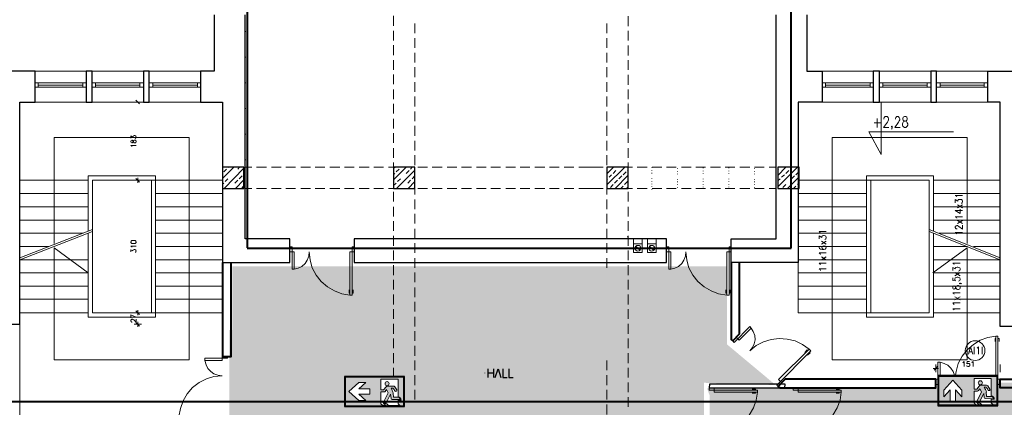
# Model space of a CAD drawing. Header units: millimetres. Extents: x 1 to 17496, y 1 to 30809.
# Tile 63 of 256: x 3984 to 6279, y 13096 to 13998. Entities that reach past the tile are written whole.
import ezdxf
from ezdxf.enums import TextEntityAlignment as Align

# ---------------------------------------------------------------- set-up
doc = ezdxf.new("R2010")
doc.units = ezdxf.units.MM
doc.linetypes.add('CENTER', pattern=[2, 1.25, -0.25, 0.25, -0.25])
for name, color, linetype, lineweight in [('0_Przyz_granicze oddziałów', 6, 'CENTER', 40), ('0_Przyz_instalacja do central', 1, 'Continuous', 40), ('2DA_SYM', 252, 'Continuous', 25), ('CPCOLOR_255', 255, 'Continuous', 0), ('N_SSP_ewakuacja', 4, 'CENTER', 40)]:
    doc.layers.add(name, color=color, linetype=linetype, lineweight=lineweight)
for name, color, linetype in [('CP_WIPEOUT', 255, 'Continuous'), ('CPCOLOR_green', 114, 'Continuous'), ('PDF _Geometria', 7, 'Continuous')]:
    doc.layers.add(name, color=color, linetype=linetype)
doc.styles.add('CP_ATTR', font='ARIAL.TTF')

# ---------------------------------------------------------------- blocks, each defined once
blk = doc.blocks.new('ISO_7010_E0B5')
blk.add_wipeout([(-1, 0), (1, 0), (1, 1), (-1, 1)]).dxf.layer = 'CP_WIPEOUT'
at = {"layer": 'CPCOLOR_green'}
h = blk.add_hatch(color=256, dxfattribs=at)
h.paths.add_polyline_path([(0.975, 0.975), (-0.975, 0.975), (-0.975, 0.025), (0.975, 0.025)])
h.paths.add_polyline_path([(-0.151, 0.411), (-0.524, 0.411), (-0.292, 0.2), (-0.52, 0.2), (-0.85, 0.5), (-0.52, 0.8), (-0.292, 0.8), (-0.524, 0.589), (-0.151, 0.589)], flags=16)
h.paths.add_polyline_path([(0.215, 0.488), (0.33, 0.488, 0.26429), (0.353, 0.501), (0.405, 0.567), (0.457, 0.46), (0.292, 0.121), (0.367, 0.121, 0.234795), (0.401, 0.149), (0.535, 0.409), (0.55, 0.27, 0.398067), (0.585, 0.235), (0.868, 0.232, 0.330088), (0.778, 0.312), (0.63, 0.312), (0.619, 0.449, 0.104561), (0.55, 0.612), (0.619, 0.612, -0.028533), (0.685, 0.511, 0.779844), (0.74, 0.552), (0.674, 0.657, 0.237785), (0.626, 0.678), (0.426, 0.678, 0.136468), (0.384, 0.654), (0.305, 0.553), (0.215, 0.553), (0.215, 0.909), (0.785, 0.909), (0.785, 0.326, -0.385257), (0.884, 0.215), (0.785, 0.215), (0.785, 0.094), (0.844, 0.035), (0.467, 0.035, 0.099951), (0.384, 0.104), (0.305, 0.104), (0.377, 0.035), (0.274, 0.035), (0.215, 0.094)], flags=16)
h.paths.add_polyline_path([(0.352, 0.762, -1), (0.489, 0.762, -1)], flags=0)
at = {"layer": 'CPCOLOR_255'}
for p, q in [((-0.52, 0.8), (-0.85, 0.5)), ((-0.292, 0.8), (-0.524, 0.589)), ((-0.292, 0.8), (-0.52, 0.8)), ((0.215, 0.909), (0.785, 0.909)), ((0.215, 0.553), (0.215, 0.909)), ((0.426, 0.678), (0.626, 0.678)), ((0.74, 0.552), (0.674, 0.657)), ((0.785, 0.909), (0.785, 0.326)), ((-0.52, 0.2), (-0.85, 0.5)), ((-0.151, 0.589), (-0.524, 0.589)), ((-0.524, 0.411), (-0.151, 0.411)), ((-0.292, 0.2), (-0.524, 0.411)), ((-0.151, 0.411), (-0.151, 0.589)), ((0.215, 0.553), (0.305, 0.553)), ((0.215, 0.094), (0.215, 0.488)), ((0.215, 0.488), (0.329, 0.488)), ((0.457, 0.46), (0.292, 0.121)), ((0.305, 0.553), (0.384, 0.654)), ((0.405, 0.567), (0.353, 0.501)), ((0.535, 0.409), (0.401, 0.149)), ((0.405, 0.567), (0.457, 0.46)), ((0.535, 0.409), (0.55, 0.27)), ((0.55, 0.612), (0.619, 0.612)), ((0.63, 0.312), (0.619, 0.449)), ((0.74, 0.552), (0.678, 0.653)), ((-0.292, 0.2), (-0.52, 0.2)), ((0.215, 0.094), (0.274, 0.035)), ((0.274, 0.035), (0.377, 0.035)), ((0.292, 0.121), (0.367, 0.121)), ((0.377, 0.035), (0.305, 0.104)), ((0.305, 0.104), (0.384, 0.104)), ((0.467, 0.035), (0.844, 0.035)), ((0.585, 0.235), (0.868, 0.232)), ((0.778, 0.312), (0.63, 0.312)), ((0.785, 0.215), (0.785, 0.094)), ((0.884, 0.215), (0.785, 0.215)), ((0.785, 0.094), (0.844, 0.035))]:
    blk.add_line(p, q, dxfattribs=at)
blk.add_circle((0.42, 0.762), 0.0683, dxfattribs=at)
for centre, radius, start, end in [((0.449, 0.592), 0.0892, 104.9277, 136.0118), ((0.63, 0.62), 0.0583, 40.0868, 93.5896), ((0.329, 0.515), 0.0273, 269.0715, 330.1454), ((0.198, 0.367), 0.429, 10.9645, 34.8414), ((-0.23, -0.013), 1.055, 29.8123, 36.3497), ((0.707, 0.539), 0.0356, 230.5484, 22.3431), ((0.357, 0.17), 0.0493, 281.9564, 334.8101), ((0.254, -0.136), 0.273, 38.7677, 61.5989), ((0.586, 0.271), 0.0357, 180.8278, 267.6512), ((0.769, 0.211), 0.101, 11.9581, 85.0279), ((0.773, 0.216), 0.111, 359.6634, 83.9416)]:
    blk.add_arc(centre, radius, start, end, dxfattribs=at)
at = {"layer": 'CPCOLOR_green'}
blk.add_lwpolyline([(-0.975, 0.025), (0.975, 0.025), (0.975, 0.975), (-0.975, 0.975)], close=True, dxfattribs=at)
at = {"layer": 'Defpoints'}
blk.add_lwpolyline([(-1, 0), (1, 0), (1, 1), (-1, 1)], close=True, dxfattribs=at)
at = {"linetype": 'ByBlock', "style": 'CP_ATTR', "flags": 9}
for tag in ['NAME', 'NUMBER', 'OTHER']:
    blk.add_attdef(tag, text='', height=0.00005, dxfattribs=at).set_placement((-0.032, 0.018), align=Align.MIDDLE_LEFT)
blk = doc.blocks.new('ISO_7010_E0H5')
blk.add_wipeout([(-1, 0), (1, 0), (1, 1), (-1, 1)]).dxf.layer = 'CP_WIPEOUT'
at = {"layer": 'CPCOLOR_green'}
h = blk.add_hatch(color=256, dxfattribs=at)
h.paths.add_polyline_path([(-0.975, 0.025), (0.975, 0.025), (0.975, 0.975), (-0.975, 0.975)])
h.paths.add_polyline_path([(-0.589, 0.151), (-0.589, 0.523), (-0.801, 0.291), (-0.801, 0.52), (-0.501, 0.849), (-0.2, 0.52), (-0.2, 0.291), (-0.412, 0.523), (-0.412, 0.151)], flags=16)
h.paths.add_polyline_path([(0.215, 0.909), (0.785, 0.909), (0.785, 0.326, -0.385257), (0.884, 0.215), (0.785, 0.215), (0.785, 0.094), (0.844, 0.035), (0.467, 0.035, 0.099951), (0.384, 0.104), (0.305, 0.104), (0.377, 0.035), (0.274, 0.035), (0.215, 0.094), (0.215, 0.488), (0.329, 0.488, 0.272978), (0.353, 0.501), (0.405, 0.567), (0.457, 0.46), (0.292, 0.121), (0.367, 0.121, 0.234795), (0.401, 0.149), (0.535, 0.409), (0.55, 0.27, 0.398067), (0.585, 0.235), (0.868, 0.232, 0.330088), (0.778, 0.312), (0.63, 0.312), (0.619, 0.449, 0.104561), (0.55, 0.612), (0.619, 0.612, -0.028533), (0.685, 0.511, 0.779844), (0.74, 0.552), (0.674, 0.657, 0.237785), (0.626, 0.678), (0.426, 0.678, 0.136468), (0.384, 0.654), (0.305, 0.553), (0.215, 0.553)], flags=16)
h.paths.add_polyline_path([(0.489, 0.762, -1), (0.352, 0.762, -1)], flags=0)
at = {"layer": 'CPCOLOR_255'}
for p, q in [((-0.801, 0.52), (-0.501, 0.849)), ((-0.2, 0.52), (-0.501, 0.849)), ((0.215, 0.909), (0.785, 0.909)), ((0.215, 0.553), (0.215, 0.909)), ((0.426, 0.678), (0.626, 0.678)), ((0.74, 0.552), (0.674, 0.657)), ((0.785, 0.909), (0.785, 0.326)), ((-0.801, 0.291), (-0.589, 0.523)), ((-0.801, 0.291), (-0.801, 0.52)), ((-0.589, 0.151), (-0.589, 0.523)), ((-0.412, 0.523), (-0.412, 0.151)), ((-0.2, 0.291), (-0.412, 0.523)), ((-0.2, 0.291), (-0.2, 0.52)), ((0.215, 0.553), (0.305, 0.553)), ((0.215, 0.094), (0.215, 0.488)), ((0.215, 0.488), (0.329, 0.488)), ((0.457, 0.46), (0.292, 0.121)), ((0.305, 0.553), (0.384, 0.654)), ((0.405, 0.567), (0.353, 0.501)), ((0.535, 0.409), (0.401, 0.149)), ((0.405, 0.567), (0.457, 0.46)), ((0.535, 0.409), (0.55, 0.27)), ((0.55, 0.612), (0.619, 0.612)), ((0.63, 0.312), (0.619, 0.449)), ((0.74, 0.552), (0.678, 0.653)), ((-0.412, 0.151), (-0.589, 0.151)), ((0.215, 0.094), (0.274, 0.035)), ((0.274, 0.035), (0.377, 0.035)), ((0.292, 0.121), (0.367, 0.121)), ((0.377, 0.035), (0.305, 0.104)), ((0.305, 0.104), (0.384, 0.104)), ((0.467, 0.035), (0.844, 0.035)), ((0.585, 0.235), (0.868, 0.232)), ((0.778, 0.312), (0.63, 0.312)), ((0.785, 0.215), (0.785, 0.094)), ((0.884, 0.215), (0.785, 0.215)), ((0.785, 0.094), (0.844, 0.035))]:
    blk.add_line(p, q, dxfattribs=at)
blk.add_circle((0.42, 0.762), 0.0683, dxfattribs=at)
for centre, radius, start, end in [((0.449, 0.592), 0.0892, 104.9277, 136.0118), ((0.63, 0.62), 0.0583, 40.0868, 93.5896), ((0.329, 0.515), 0.0273, 269.0715, 330.1454), ((0.198, 0.367), 0.429, 10.9645, 34.8414), ((-0.23, -0.013), 1.055, 29.8123, 36.3497), ((0.707, 0.539), 0.0356, 230.5484, 22.3431), ((0.357, 0.17), 0.0493, 281.9564, 334.8101), ((0.254, -0.136), 0.273, 38.7677, 61.5989), ((0.586, 0.271), 0.0357, 180.8278, 267.6512), ((0.769, 0.211), 0.101, 11.9581, 85.0279), ((0.773, 0.216), 0.111, 359.6634, 83.9416)]:
    blk.add_arc(centre, radius, start, end, dxfattribs=at)
at = {"layer": 'CPCOLOR_green'}
blk.add_lwpolyline([(-0.975, 0.025), (0.975, 0.025), (0.975, 0.975), (-0.975, 0.975)], close=True, dxfattribs=at)
at = {"layer": 'Defpoints'}
blk.add_lwpolyline([(-1, 0), (1, 0), (1, 1), (-1, 1)], close=True, dxfattribs=at)
at = {"linetype": 'ByBlock', "style": 'CP_ATTR', "flags": 9}
for tag in ['NAME', 'NUMBER', 'OTHER']:
    blk.add_attdef(tag, text='', height=0.00005, dxfattribs=at).set_placement((-0.032, 0.018), align=Align.MIDDLE_LEFT)

msp = doc.modelspace()

# ---------------------------------------------------------------- hatches: boundary and pattern name
at = {"layer": 'N_SSP_ewakuacja', "lineweight": 60, "transparency": 33554457}
h = msp.add_hatch(color=51, dxfattribs=at)
h.dxf.hatch_style = 1
h.paths.add_polyline_path([(4479.9, 13275.6), (4473.2, 13275.6), (4473, 13274.8), (4472.8, 13235.4), (4472.8, 12976.6), (4472.1, 12990.2), (4472.1, 12664.8), (5783.1, 12664.8), (5783.1, 12966.2), (5579.1, 12966.2), (5579.1, 13152.9), (5745.8, 13147.6), (5632.4, 13242.2), (5632.4, 13423.7), (4479.9, 13423.7)])
h = msp.add_hatch(color=51, dxfattribs=at)
h.dxf.hatch_style = 1
h.paths.add_polyline_path([(5586.2, 13139.6), (5591.6, 13124.3), (5591.6, 12998.2), (9155.5, 12998.2), (9155.5, 12381.5), (9411.6, 12381.5), (9411.6, 13002.4), (13346.5, 13002.4), (13346.5, 12870.1), (13564.1, 12870.1), (13564.1, 13410), (13350.7, 13410), (13350.7, 13283.7), (6331.8, 13283.7), (6331.8, 13153), (6137.1, 13153), (6137.1, 13139.6)])

# ---------------------------------------------------------------- linework, layer by layer
at = {"layer": '0_Przyz_granicze oddziałów'}
msp.add_lwpolyline([(4514.7, 14749.9), (4514.7, 13466.2), (5782, 13466.2), (5782, 14766.3)], dxfattribs=at)
at = {"layer": 'PDF _Geometria', "lineweight": 25}
for points in [[(4437.8, 14009.1), (4437.8, 13877.7), (4405.8, 13877.7), (4405.8, 13806.1), (4457.2, 13806.1), (4457.2, 13433), (4613.9, 13433), (4613.9, 13487.8), (4509.4, 13487.8), (4509.4, 14009.1)], [(5818.2, 14009.1), (5818.2, 13877.7), (5854.5, 13877.7), (5854.5, 13806.1), (5798, 13806.1), (5798, 13433), (5642.2, 13433), (5642.2, 13487.8), (5746.7, 13487.8), (5746.7, 14009.1)], [(6360.6, 13994.8), (6333.7, 13994.8), (6333.7, 13328.6), (6416.2, 13328.6), (6416.2, 13284), (6268.8, 13284), (6268.8, 13806.1), (6240.2, 13806.1), (6240.2, 13877.7), (6297.5, 13877.7)], [(3691.6, 13289), (3984.7, 13289), (3984.7, 13806.1), (4020.1, 13806.1), (4020.1, 13877.7), (3965.3, 13877.7)], [(5075.4, 13185.4), (5075.4, 13165.2)], [(5075.4, 13176.2), (5088, 13176.2)], [(5088, 13185.4), (5088, 13165.2)], [(5092.2, 13165.2), (5099, 13185.4), (5105.7, 13165.2)], [(5109.9, 13185.4), (5109.9, 13165.2), (5120, 13165.2)], [(5124.2, 13185.4), (5124.2, 13165.2), (5134.4, 13165.2)]]:
    msp.add_lwpolyline(points, dxfattribs=at)
at = {"layer": 'PDF _Geometria', "lineweight": 18}
for points in [[(4855.6, 14006.6), (4855.6, 13983.9)], [(5402.2, 13983), (5402.2, 14005.8)], [(4855.6, 13972.1), (4855.6, 13949.3)], [(4905.3, 13988.9), (4905.3, 13966.2)], [(5352.5, 13966.2), (5352.5, 13988.9)], [(5402.2, 13949.3), (5402.2, 13972.1)], [(4509.4, 13970.4), (4511.1, 13970.4)], [(4905.3, 13955.2), (4905.3, 13932.5)], [(5352.5, 13932.5), (5352.5, 13955.2)], [(4855.6, 13938.4), (4855.6, 13915.6)], [(5402.2, 13914.8), (5402.2, 13937.5)], [(4509.4, 13910.6), (4511.1, 13910.6)], [(4855.6, 13903.8), (4855.6, 13881.1)], [(4905.3, 13920.7), (4905.3, 13897.9)], [(5352.5, 13897.9), (5352.5, 13920.7)], [(5402.2, 13881.1), (5402.2, 13903.8)], [(4905.3, 13887), (4905.3, 13864.3)], [(5352.5, 13864.3), (5352.5, 13887)], [(4020.1, 13877.7), (4405.8, 13877.7)], [(4855.6, 13870.2), (4855.6, 13847.4)], [(5402.2, 13846.6), (5402.2, 13869.3)], [(6240.2, 13877.7), (5854.5, 13877.7)], [(4138.8, 13850.8), (4020.1, 13850.8)], [(4138.8, 13840.7), (4020.1, 13840.7)], [(4027.7, 13850.8), (4027.7, 13840.7)], [(4131.3, 13845.7), (4027.7, 13845.7)], [(4131.3, 13840.7), (4131.3, 13850.8)], [(4272.8, 13850.8), (4153.2, 13850.8)], [(4272.8, 13840.7), (4153.2, 13840.7)], [(4160.7, 13850.8), (4160.7, 13840.7)], [(4264.3, 13845.7), (4160.7, 13845.7)], [(4264.3, 13840.7), (4264.3, 13850.8)], [(4405.8, 13850.8), (4286.2, 13850.8)], [(4405.8, 13840.7), (4286.2, 13840.7)], [(4294.7, 13850.8), (4294.7, 13840.7)], [(4398.3, 13845.7), (4294.7, 13845.7)], [(4398.3, 13840.7), (4398.3, 13850.8)], [(4509.4, 13850.8), (4511.1, 13850.8)], [(4855.6, 13835.6), (4855.6, 13812.9)], [(4905.3, 13852.5), (4905.3, 13829.7)], [(5352.5, 13829.7), (5352.5, 13852.5)], [(5402.2, 13812.9), (5402.2, 13835.6)], [(5973.2, 13850.8), (5854.5, 13850.8)], [(5973.2, 13840.7), (5854.5, 13840.7)], [(5862, 13850.8), (5862, 13840.7)], [(5965.6, 13845.7), (5862, 13845.7)], [(5965.6, 13840.7), (5965.6, 13850.8)], [(6107.1, 13850.8), (5987.5, 13850.8)], [(6107.1, 13840.7), (5987.5, 13840.7)], [(5995.1, 13850.8), (5995.1, 13840.7)], [(6098.7, 13845.7), (5995.1, 13845.7)], [(6098.7, 13840.7), (6098.7, 13850.8)], [(6240.2, 13850.8), (6120.6, 13850.8)], [(6240.2, 13840.7), (6120.6, 13840.7)], [(6129, 13850.8), (6129, 13840.7)], [(6231.8, 13845.7), (6129, 13845.7)], [(6231.8, 13840.7), (6231.8, 13850.8)], [(4905.3, 13818.8), (4905.3, 13796)], [(5352.5, 13796), (5352.5, 13818.8)], [(4405.8, 13806.1), (4020.1, 13806.1)], [(4268.5, 13806.1), (4250.9, 13806.1)], [(4263.5, 13801.9), (4255.1, 13810.4)], [(4509.4, 13791), (4511.1, 13791)], [(4855.6, 13801.9), (4855.6, 13779.2)], [(5402.2, 13779.2), (5402.2, 13801.9)], [(5854.5, 13806.1), (6240.2, 13806.1)], [(6160.2, 13737.1), (5963.1, 13737.1), (5991.7, 13684), (5991.7, 13807)], [(4855.6, 13767.4), (4855.6, 13744.7)], [(4905.3, 13784.2), (4905.3, 13761.5)], [(5352.5, 13761.5), (5352.5, 13784.2)], [(5402.2, 13744.7), (5402.2, 13767.4)], [(5982.5, 13768.2), (5982.5, 13747.2)], [(5997.6, 13766.6), (5997.6, 13767.4), (5998.5, 13769.9), (5999.3, 13770.8), (6001, 13772.5), (6005.2, 13772.5), (6006.9, 13770.8), (6007.7, 13769.9), (6008.6, 13767.4), (6008.6, 13764.9), (6007.7, 13762.4), (6006.1, 13759), (5996.8, 13747.2), (6009.4, 13747.2)], [(6024.6, 13766.6), (6024.6, 13767.4), (6025.4, 13769.9), (6026.3, 13770.8), (6028, 13772.5), (6031.3, 13772.5), (6033, 13770.8), (6033.8, 13769.9), (6034.7, 13767.4), (6034.7, 13764.9), (6033.8, 13762.4), (6032.2, 13759), (6023.7, 13747.2), (6035.5, 13747.2)], [(4905.3, 13750.6), (4905.3, 13727.8)], [(5352.5, 13727.8), (5352.5, 13750.6)], [(5974.9, 13758.1), (5990.9, 13758.1)], [(6017, 13748.9), (6016.2, 13747.2), (6015.3, 13748.9), (6016.2, 13749.7), (6017, 13748.9), (6017, 13746.3), (6016.2, 13743.8), (6015.3, 13743)], [(4243.3, 13721.9), (4243.3, 13727.8), (4248.3, 13724.5), (4248.3, 13726.1), (4249.2, 13727), (4249.2, 13727.8), (4250.9, 13728.7), (4252.5, 13728.7), (4254.2, 13727.8), (4255.1, 13727), (4255.9, 13725.3), (4255.9, 13723.6), (4255.1, 13721.9), (4254.2, 13721.9), (4253.4, 13721.1)], [(4509.4, 13731.2), (4511.1, 13731.2)], [(4855.6, 13733.7), (4855.6, 13711)], [(5402.2, 13711), (5402.2, 13733.7)], [(6192.2, 13476.8), (6192.2, 13723.6), (5877.2, 13723.6), (5877.2, 13206.5), (6192.2, 13206.5), (6192.2, 13466.7), (6112.2, 13408.6)], [(4245.8, 13702.6), (4245.8, 13703.4), (4243.3, 13705.1), (4255.9, 13705.1)], [(4855.6, 13699.2), (4855.6, 13676.4)], [(4905.3, 13716), (4905.3, 13693.3)], [(5352.5, 13693.3), (5352.5, 13716)], [(5402.2, 13676.4), (5402.2, 13699.2)], [(4905.3, 13682.3), (4905.3, 13659.6)], [(5352.5, 13659.6), (5352.5, 13682.3)], [(4457.2, 13628.4), (4483.3, 13654.5)], [(4460.6, 13604.9), (4506.9, 13652)], [(4469, 13653.7), (4469.8, 13654.5)], [(4492.6, 13650.3), (4496.8, 13654.5)], [(4509.4, 13671.4), (4511.1, 13671.4)], [(4509.4, 13654.5), (4525.4, 13654.5)], [(4536.4, 13654.5), (4559.1, 13654.5)], [(4570.9, 13654.5), (4593.6, 13654.5)], [(4604.6, 13654.5), (4627.3, 13654.5)], [(4639.1, 13654.5), (4661.9, 13654.5)], [(4672.8, 13654.5), (4695.6, 13654.5)], [(4707.3, 13654.5), (4730.1, 13654.5)], [(4741, 13654.5), (4763.8, 13654.5)], [(4775.6, 13654.5), (4798.3, 13654.5)], [(4809.3, 13654.5), (4832, 13654.5)], [(4843.8, 13654.5), (4866.5, 13654.5)], [(4855.6, 13665.5), (4855.6, 13642.8)], [(4855.6, 13651.2), (4858.9, 13654.5)], [(4855.6, 13625.1), (4885.1, 13654.5)], [(4871.6, 13653.7), (4871.6, 13654.5)], [(4877.5, 13654.5), (4900.2, 13654.5)], [(4895.2, 13650.3), (4898.5, 13654.5)], [(4912, 13654.5), (4934.7, 13654.5)], [(4945.7, 13654.5), (4968.4, 13654.5)], [(4980.2, 13654.5), (5003, 13654.5)], [(5013.9, 13654.5), (5036.7, 13654.5)], [(5048.4, 13654.5), (5071.2, 13654.5)], [(5082.1, 13654.5), (5104.9, 13654.5)], [(5116.7, 13654.5), (5139.4, 13654.5)], [(5150.4, 13654.5), (5173.1, 13654.5)], [(5184.9, 13654.5), (5207.6, 13654.5)], [(5218.6, 13654.5), (5241.3, 13654.5)], [(5253.1, 13654.5), (5275.8, 13654.5)], [(5286.8, 13654.5), (5309.5, 13654.5)], [(5321.3, 13654.5), (5303.6, 13654.5), (5321.3, 13654.5), (5344.1, 13654.5)], [(5352.5, 13639.4), (5367.7, 13654.5)], [(5352.5, 13613.3), (5394.6, 13654.5)], [(5354.2, 13653.7), (5354.2, 13654.5)], [(5355, 13654.5), (5377.8, 13654.5)], [(5389.5, 13654.5), (5412.3, 13654.5)], [(5402.2, 13642.8), (5402.2, 13665.5)], [(5423.2, 13654.5), (5446, 13654.5)], [(5456.9, 13652.9), (5456.9, 13653.7)], [(5457.8, 13654.5), (5480.5, 13654.5)], [(5491.5, 13654.5), (5514.2, 13654.5)], [(5516.7, 13651.2), (5516.7, 13652)], [(5526, 13654.5), (5548.7, 13654.5)], [(5559.7, 13654.5), (5582.4, 13654.5)], [(5576.5, 13652), (5576.5, 13652.9)], [(5594.2, 13654.5), (5616.9, 13654.5)], [(5627.9, 13654.5), (5650.6, 13654.5)], [(5636.3, 13652), (5636.3, 13652.9)], [(5662.4, 13654.5), (5685.2, 13654.5)], [(5696.1, 13654.5), (5718.9, 13654.5)], [(5696.1, 13651.2), (5696.1, 13652)], [(5730.6, 13654.5), (5746.7, 13654.5)], [(5750.9, 13635.2), (5769.4, 13654.5)], [(5750.9, 13609.1), (5796.3, 13654.5)], [(5755.9, 13653.7), (5755.9, 13654.5)], [(4143.9, 13501.3), (4143.9, 13305.9), (4300.6, 13305.9), (4300.6, 13634.3), (4143.9, 13634.3), (4143.9, 13505.5)], [(4259.3, 13630.1), (4259.3, 13618.3)], [(4459.7, 13643.6), (4466.5, 13650.3)], [(4495.9, 13627.6), (4502.7, 13634.3)], [(4506.1, 13636.9), (4506.9, 13638.5)], [(4855.6, 13637.7), (4858.1, 13640.2)], [(4855.6, 13631), (4855.6, 13608.2)], [(4861.5, 13643.6), (4868.2, 13650.3)], [(4862.3, 13604.9), (4905.3, 13647.8), (4905.3, 13625.1)], [(4885.1, 13640.2), (4891.8, 13647)], [(4898.5, 13627.6), (4905.3, 13634.3)], [(5352.5, 13625.1), (5352.5, 13647.8)], [(5357.5, 13631), (5363.4, 13636.9)], [(5366.8, 13640.2), (5373.5, 13647)], [(5371.9, 13604.9), (5402.2, 13636)], [(5380.3, 13627.6), (5387, 13634.3)], [(5390.4, 13636.9), (5397.1, 13643.6)], [(5400.5, 13647), (5402.2, 13649.5)], [(5402.2, 13608.2), (5402.2, 13631)], [(5456.9, 13646.1), (5456.9, 13647)], [(5456.9, 13640.2), (5456.9, 13641.1)], [(5456.9, 13627.6), (5456.9, 13628.4)], [(5516.7, 13644.4), (5516.7, 13645.3)], [(5516.7, 13638.5), (5516.7, 13639.4)], [(5576.5, 13645.3), (5576.5, 13646.1)], [(5576.5, 13639.4), (5576.5, 13640.2)], [(5636.3, 13645.3), (5636.3, 13646.1)], [(5636.3, 13639.4), (5636.3, 13640.2)], [(5696.1, 13644.4), (5696.1, 13645.3)], [(5696.1, 13638.5), (5696.1, 13639.4)], [(5750.9, 13648.7), (5752.5, 13650.3)], [(5759.3, 13631), (5766, 13636.9)], [(5769.4, 13640.2), (5776.1, 13647)], [(5773.6, 13604.9), (5800.6, 13631.8)], [(5782.9, 13627.6), (5789.6, 13634.3)], [(5793, 13636.9), (5799.7, 13643.6)], [(6113.9, 13501.3), (6113.9, 13305.9), (5957.2, 13305.9), (5957.2, 13634.3), (6113.9, 13634.3), (6113.9, 13505.5)], [(3984.7, 13624.2), (4143.9, 13624.2)], [(4291.3, 13316), (4154, 13316), (4154, 13624.2), (4457.2, 13624.2)], [(4291.3, 13624.2), (4291.3, 13316), (4457.2, 13316)], [(4457.2, 13615), (4459.7, 13617.5)], [(4463.1, 13620.9), (4469, 13627.6)], [(4485.8, 13617.5), (4492.6, 13624.2)], [(4487.5, 13604.9), (4506.9, 13625.1)], [(4501, 13604.9), (4506.1, 13610.8)], [(4509.4, 13604.9), (4525.4, 13604.9)], [(4536.4, 13604.9), (4559.1, 13604.9)], [(4570.9, 13604.9), (4593.6, 13604.9)], [(4604.6, 13604.9), (4627.3, 13604.9)], [(4639.1, 13604.9), (4661.9, 13604.9)], [(4672.8, 13604.9), (4695.6, 13604.9)], [(4707.3, 13604.9), (4730.1, 13604.9)], [(4741, 13604.9), (4763.8, 13604.9)], [(4775.6, 13604.9), (4798.3, 13604.9)], [(4809.3, 13604.9), (4832, 13604.9)], [(4843.8, 13604.9), (4866.5, 13604.9)], [(4855.6, 13611.6), (4861.5, 13617.5)], [(4864.8, 13620.9), (4871.6, 13627.6)], [(4877.5, 13604.9), (4900.2, 13604.9)], [(4888.4, 13617.5), (4895.2, 13624.2)], [(4889.3, 13604.9), (4905.3, 13620.9)], [(4902.7, 13604.9), (4905.3, 13607.4)], [(4905.3, 13614.1), (4905.3, 13591.4)], [(4912, 13605), (4934.7, 13605)], [(4945.7, 13605), (4968.4, 13605)], [(4980.2, 13605), (5003, 13605)], [(5013.9, 13605), (5036.7, 13605)], [(5048.4, 13605), (5071.2, 13605)], [(5082.1, 13605), (5104.9, 13605)], [(5116.7, 13605), (5139.4, 13605)], [(5150.4, 13605), (5173.1, 13605)], [(5184.9, 13605), (5207.6, 13605)], [(5218.6, 13605), (5241.3, 13605)], [(5253.1, 13605), (5275.8, 13605)], [(5286.8, 13605), (5309.5, 13605)], [(5321.3, 13605), (5303.6, 13605), (5321.3, 13605), (5344.1, 13605)], [(5352.5, 13625.9), (5354.2, 13627.6)], [(5352.5, 13591.4), (5352.5, 13614.1)], [(5355, 13604.9), (5377.8, 13604.9)], [(5360.9, 13607.4), (5366.8, 13614.1)], [(5370.2, 13617.5), (5376.9, 13624.2)], [(5385.3, 13604.9), (5390.4, 13610.8)], [(5389.5, 13604.9), (5412.3, 13604.9)], [(5393.8, 13614.1), (5400.5, 13620.9)], [(5398, 13604.9), (5402.2, 13609.1)], [(5423.2, 13604.9), (5446, 13604.9)], [(5456.9, 13620.9), (5456.9, 13621.7)], [(5456.9, 13615), (5456.9, 13615.8)], [(5456.9, 13609.1), (5456.9, 13609.9)], [(5457.8, 13604.9), (5480.5, 13604.9)], [(5491.5, 13604.9), (5514.2, 13604.9)], [(5516.7, 13625.9), (5516.7, 13626.8)], [(5516.7, 13620), (5516.7, 13620.9)], [(5516.7, 13613.3), (5516.7, 13614.1)], [(5516.7, 13607.4), (5516.7, 13608.2)], [(5526, 13604.9), (5548.7, 13604.9)], [(5559.7, 13604.9), (5582.4, 13604.9)], [(5576.5, 13626.8), (5576.5, 13627.6)], [(5576.5, 13620.9), (5576.5, 13621.7)], [(5576.5, 13614.1), (5576.5, 13615)], [(5576.5, 13608.2), (5576.5, 13609.1)], [(5594.2, 13604.9), (5616.9, 13604.9)], [(5627.9, 13604.9), (5650.6, 13604.9)], [(5636.3, 13626.8), (5636.3, 13627.6)], [(5636.3, 13620.9), (5636.3, 13621.7)], [(5636.3, 13614.1), (5636.3, 13615)], [(5636.3, 13608.2), (5636.3, 13609.1)], [(5662.4, 13604.9), (5685.2, 13604.9)], [(5696.1, 13625.9), (5696.1, 13626.8)], [(5696.1, 13620), (5696.1, 13620.9)], [(5696.1, 13613.3), (5696.1, 13614.1)], [(5696.1, 13607.4), (5696.1, 13608.2)], [(5696.1, 13604.9), (5718.9, 13604.9)], [(5730.6, 13604.9), (5746.7, 13604.9)], [(5750.9, 13622.5), (5755.9, 13627.6)], [(5762.7, 13607.4), (5769.4, 13614.1)], [(5787.1, 13604.9), (5793, 13610.8)], [(5796.3, 13614.1), (5800.6, 13618.3)], [(5967.3, 13624.2), (5967.3, 13316), (5798, 13316), (5798, 13624.2), (6103.8, 13624.2), (6103.8, 13316), (5967.3, 13316)], [(5800.6, 13604.9), (5800.6, 13605.7)], [(6268.8, 13624.2), (6113.9, 13624.2)], [(3984.7, 13593.1), (4143.9, 13593.1)], [(4300.6, 13593.1), (4457.2, 13593.1)], [(4855.6, 13597.3), (4855.6, 13574.5)], [(5402.2, 13574.5), (5402.2, 13597.3)], [(5456.9, 13602.3), (5456.9, 13603.2)], [(5957.2, 13593.1), (5798, 13593.1)], [(6268.8, 13593.1), (6113.9, 13593.1)], [(6167.8, 13585.5), (6166.9, 13587.2), (6164.4, 13588.9), (6181.2, 13588.9)], [(3984.7, 13562.7), (4143.9, 13562.7)], [(4300.6, 13562.7), (4457.2, 13562.7)], [(4855.6, 13562.7), (4855.6, 13540)], [(4905.3, 13579.6), (4905.3, 13556.8)], [(5352.5, 13556.8), (5352.5, 13579.6)], [(5402.2, 13540), (5402.2, 13562.7)], [(5957.2, 13562.7), (5798, 13562.7)], [(6268.8, 13562.7), (6113.9, 13562.7)], [(6164.4, 13572), (6164.4, 13579.6), (6170.3, 13575.4), (6170.3, 13577.1), (6171.1, 13578.7), (6172, 13579.6), (6178.7, 13579.6), (6180.4, 13577.9), (6181.2, 13576.2), (6181.2, 13574.5), (6180.4, 13572), (6179.6, 13571.2), (6177.9, 13571.2)], [(6169.4, 13560.2), (6181.2, 13567)], [(6169.4, 13567), (6181.2, 13560.2)], [(4905.3, 13545.9), (4905.3, 13523.2)], [(5352.5, 13523.2), (5352.5, 13545.9)], [(5746.7, 13520.6), (5746.7, 13539.2)], [(6181.2, 13553.5), (6164.4, 13553.5), (6175.3, 13546.7), (6175.3, 13556.8)], [(6167.8, 13535.8), (6166.9, 13537.5), (6164.4, 13539.2), (6181.2, 13539.2)], [(3984.7, 13531.6), (4143.9, 13531.6)], [(4300.6, 13531.6), (4457.2, 13531.6)], [(4855.6, 13529.1), (4855.6, 13506.3)], [(5402.2, 13506.3), (5402.2, 13529.1)], [(5957.2, 13531.6), (5798, 13531.6)], [(6268.8, 13531.6), (6113.9, 13531.6)], [(6168.6, 13511.4), (6166.1, 13511.4), (6165.2, 13512.2), (6164.4, 13513.9), (6164.4, 13516.4), (6165.2, 13517.3), (6166.1, 13518.1), (6167.8, 13518.9), (6169.4, 13518.9), (6170.3, 13518.1), (6172.8, 13516.4), (6181.2, 13510.5), (6181.2, 13519.8)], [(6169.4, 13523.2), (6181.2, 13530.7)], [(6169.4, 13530.7), (6181.2, 13523.2)], [(3984.7, 13444), (4154, 13509.7)], [(4143.9, 13438.9), (3984.7, 13438.9), (4154, 13504.6)], [(3984.7, 13501.3), (4131.3, 13501.3)], [(4300.6, 13501.3), (4457.2, 13501.3)], [(4855.6, 13494.5), (4855.6, 13471.8)], [(4905.3, 13511.4), (4905.3, 13488.6)], [(5352.5, 13488.6), (5352.5, 13511.4)], [(5399.7, 13492.8), (5400.5, 13492.8)], [(5402.2, 13471.8), (5402.2, 13494.5)], [(5957.2, 13501.3), (5798, 13501.3)], [(5850.2, 13501.3), (5849.4, 13502.1), (5846.9, 13504.6), (5863.7, 13504.6)], [(5846.9, 13487.8), (5846.9, 13494.5), (5853.6, 13491.2), (5853.6, 13492.8), (5854.5, 13494.5), (5855.3, 13494.5), (5857, 13495.4), (5858.7, 13495.4), (5861.2, 13494.5), (5862.9, 13493.7), (5863.7, 13491.2), (5863.7, 13489.5), (5862.9, 13487.8), (5862, 13486.9), (5860.4, 13486.1)], [(6268.8, 13444), (6103.8, 13509.7)], [(6113.9, 13438.9), (6268.8, 13438.9), (6103.8, 13504.6)], [(6268.8, 13501.3), (6126.5, 13501.3)], [(6167.8, 13499.6), (6166.9, 13500.4), (6164.4, 13502.9), (6181.2, 13502.9)], [(3984.7, 13470.1), (4052.1, 13470.1)], [(4245.8, 13468.4), (4245.8, 13469.3), (4243.3, 13470.9), (4255.9, 13470.9)], [(4300.6, 13470.1), (4457.2, 13470.1)], [(4624, 13417), (4624, 13457.5), (4613.9, 13457.5), (4613.9, 13469.3), (4618.9, 13469.3), (4618.9, 13417), (4624, 13417), (4633.2, 13419.6), (4641.7, 13423.8), (4649.2, 13430.5), (4654.3, 13438.1), (4657.7, 13447.4), (4658.5, 13457.5), (4661, 13438.1), (4666.1, 13420.4), (4675.3, 13403.6), (4687.1, 13388.4), (4701.5, 13375.8), (4717.5, 13366.5), (4735.1, 13359.8), (4753.7, 13356.4)], [(4905.3, 13477.7), (4905.3, 13454.9)], [(5303.6, 13487.8), (5321.3, 13487.8)], [(5352.5, 13454.9), (5352.5, 13477.7)], [(5414.8, 13476), (5414.8, 13487.8), (5435, 13487.8), (5435, 13476)], [(5419.9, 13470.9), (5430, 13460.8)], [(5446.8, 13476), (5446.8, 13487.8), (5467, 13487.8), (5467, 13476)], [(5451.9, 13470.9), (5462, 13460.8)], [(5501.6, 13417), (5501.6, 13457.5), (5491.5, 13457.5), (5491.5, 13469.3), (5496.5, 13469.3), (5496.5, 13417), (5501.6, 13417), (5510.8, 13419.6), (5519.3, 13423.8), (5526.8, 13430.5), (5531.9, 13438.1), (5535.3, 13447.4), (5536.1, 13457.5), (5538.6, 13438.1), (5543.7, 13420.4), (5552.9, 13403.6), (5564.7, 13388.4), (5579, 13375.8), (5595.1, 13366.5), (5612.7, 13359.8), (5632.1, 13356.4)], [(5957.2, 13470.1), (5798, 13470.1)], [(5849.4, 13470.9), (5847.7, 13470.1), (5846.9, 13468.4), (5846.9, 13466.7), (5847.7, 13465), (5850.2, 13464.2), (5854.5, 13463.4), (5857.8, 13463.4), (5861.2, 13464.2), (5862.9, 13465), (5863.7, 13466.7), (5863.7, 13467.6), (5862.9, 13469.3), (5861.2, 13470.9), (5858.7, 13471.8), (5857.8, 13471.8), (5856.1, 13470.9), (5854.5, 13469.3), (5853.6, 13467.6), (5853.6, 13466.7), (5854.5, 13465), (5856.1, 13464.2), (5857.8, 13463.4)], [(5852.8, 13475.2), (5863.7, 13482.7)], [(5852.8, 13482.7), (5863.7, 13475.2)], [(6193, 13470.1), (6113.9, 13470.1)], [(6268.8, 13470.1), (6206.5, 13470.1)], [(4243.3, 13457.5), (4243.3, 13462.5), (4248.3, 13460), (4248.3, 13461.7), (4249.2, 13462.5), (4250.9, 13463.4), (4252.5, 13463.4), (4254.2, 13462.5), (4255.1, 13461.7), (4255.9, 13460), (4255.9, 13459.2), (4255.1, 13457.5), (4254.2, 13456.6), (4253.4, 13456.6)], [(4855.6, 13460.8), (4855.6, 13438.1)], [(5402.2, 13438.1), (5402.2, 13460.8)], [(5850.2, 13451.6), (5849.4, 13453.3), (5846.9, 13454.9), (5863.7, 13454.9)], [(5852.8, 13438.9), (5863.7, 13445.7)], [(5852.8, 13445.7), (5863.7, 13438.9)], [(4300.6, 13438.9), (4457.2, 13438.9)], [(4457.2, 13417.9), (4457.2, 13433)], [(4565.9, 13433), (4548.2, 13433)], [(4855.6, 13426.3), (4855.6, 13403.6)], [(4905.3, 13443.1), (4905.3, 13420.4)], [(4949.1, 13432.2), (4949.1, 13433)], [(5008, 13432.2), (5008, 13433)], [(5067.8, 13432.2), (5067.8, 13433)], [(5127.6, 13432.2), (5127.6, 13433)], [(5307, 13432.2), (5307, 13433)], [(5352.5, 13420.4), (5352.5, 13443.1)], [(5402.2, 13403.6), (5402.2, 13426.3)], [(5957.2, 13438.9), (5798, 13438.9)], [(5850.2, 13428), (5849.4, 13428.8), (5846.9, 13431.4), (5863.7, 13431.4)], [(6161.9, 13428), (6161, 13429.7), (6158.5, 13431.4), (6175.3, 13431.4)], [(6158.5, 13414.5), (6158.5, 13421.3), (6164.4, 13417.9), (6164.4, 13419.6), (6165.2, 13421.3), (6166.1, 13421.3), (6168.6, 13422.1), (6170.3, 13422.1), (6172.8, 13421.3), (6174.5, 13420.4), (6175.3, 13418.7), (6175.3, 13416.2), (6174.5, 13414.5), (6173.7, 13413.7), (6172, 13412.8)], [(3984.7, 13408.6), (4143.9, 13408.6)], [(4300.6, 13408.6), (4457.2, 13408.6)], [(4457.2, 13383.4), (4457.2, 13406.1)], [(4905.3, 13409.5), (4905.3, 13386.7)], [(5957.2, 13408.6), (5798, 13408.6)], [(5850.2, 13414.5), (5849.4, 13416.2), (5846.9, 13417.9), (5863.7, 13417.9)], [(6268.8, 13408.6), (6113.9, 13408.6)], [(6158.5, 13396.8), (6158.5, 13390.9), (6165.2, 13390.1), (6164.4, 13390.9), (6163.6, 13392.6), (6163.6, 13394.3), (6164.4, 13396.8), (6166.1, 13397.7), (6168.6, 13398.5), (6170.3, 13398.5), (6172.8, 13397.7), (6174.5, 13396.8), (6175.3, 13394.3), (6175.3, 13392.6), (6174.5, 13390.9), (6173.7, 13390.1), (6172, 13389.2)], [(6163.6, 13401.9), (6175.3, 13409.5)], [(6163.6, 13409.5), (6175.3, 13401.9)], [(3984.7, 13377.5), (4143.9, 13377.5)], [(4300.6, 13377.5), (4457.2, 13377.5)], [(4855.6, 13392.6), (4855.6, 13369.9)], [(5402.2, 13369.9), (5402.2, 13392.6)], [(5957.2, 13377.5), (5798, 13377.5)], [(6268.8, 13377.5), (6113.9, 13377.5)], [(6174.5, 13385), (6175.3, 13384.2), (6174.5, 13383.4), (6173.7, 13384.2), (6174.5, 13385), (6176.2, 13385), (6177.9, 13384.2), (6178.7, 13383.4)], [(4457.2, 13349.7), (4457.2, 13372.4)], [(4753.7, 13361.5), (4752, 13361.5), (4752, 13369)], [(4758.7, 13361.5), (4761.2, 13361.5), (4761.2, 13369)], [(4855.6, 13358.1), (4855.6, 13335.3)], [(4905.3, 13374.9), (4905.3, 13352.2)], [(5402.2, 13335.3), (5402.2, 13358.1)], [(5632.1, 13361.5), (5629.6, 13361.5), (5629.6, 13369)], [(5637.2, 13361.5), (5638.8, 13361.5), (5638.8, 13369)], [(6161.9, 13358.9), (6161, 13360.6), (6158.5, 13362.3), (6175.3, 13362.3)], [(6163.6, 13346.3), (6175.3, 13353)], [(6163.6, 13353), (6175.3, 13346.3)], [(3984.7, 13347.1), (4143.9, 13347.1)], [(4300.6, 13347.1), (4457.2, 13347.1)], [(4457.2, 13315.1), (4457.2, 13337.9)], [(4905.3, 13341.2), (4905.3, 13318.5)], [(5957.2, 13347.1), (5798, 13347.1)], [(6268.8, 13347.1), (6113.9, 13347.1)], [(6161.9, 13335.3), (6161, 13336.2), (6158.5, 13338.7), (6175.3, 13338.7)], [(3984.7, 13316), (4143.9, 13316)], [(4255.9, 13305.9), (4243.3, 13310.9), (4243.3, 13304.2)], [(4259.3, 13321.9), (4259.3, 13310.1)], [(4855.6, 13324.4), (4855.6, 13301.7)], [(4905.3, 13306.7), (4905.3, 13284)], [(5402.2, 13301.7), (5402.2, 13324.4)], [(6268.8, 13316), (6113.9, 13316)], [(6161.9, 13322.7), (6161, 13323.6), (6158.5, 13325.2), (6175.3, 13325.2)], [(3984.7, 12990.9), (3984.7, 13289)], [(4246.7, 13294.1), (4245.8, 13294.1), (4245, 13294.9), (4244.1, 13294.9), (4243.3, 13296.6), (4243.3, 13298.3), (4244.1, 13299.1), (4245, 13300), (4245.8, 13300.8), (4247.5, 13300.8), (4248.3, 13300), (4250, 13299.1), (4255.9, 13294.1), (4255.9, 13300.8)], [(4259.3, 13294.9), (4259.3, 13283.1)], [(4457.2, 13281.4), (4457.2, 13304.2)], [(4855.6, 13289.9), (4855.6, 13267.1)], [(5402.2, 13267.1), (5402.2, 13289.9)], [(5688.5, 13279.8), (5660.7, 13252), (5654, 13258.7), (5645.6, 13250.3), (5649, 13246.9), (5685.2, 13284), (5688.5, 13279.8), (5693.6, 13272.2), (5697, 13262.9), (5697.8, 13252.8), (5695.3, 13243.5), (5691.9, 13235.1), (5685.2, 13227.5), (5700.3, 13239.3), (5717.2, 13247.8), (5734.9, 13253.6), (5754.2, 13256.2), (5772.8, 13254.5), (5791.3, 13250.3), (5808.1, 13241.9), (5824.1, 13230.9)], [(4457.2, 13246.9), (4457.2, 13269.7)], [(4905.3, 13273), (4905.3, 13250.3)], [(6129, 13200.6), (6129, 13161), (6118.9, 13161), (6118.9, 13149.2), (6124, 13149.2), (6124, 13200.6), (6129, 13200.6), (6138.3, 13198.1), (6146.7, 13193.9), (6154.3, 13187.1), (6159.3, 13179.5), (6162.7, 13170.3), (6163.6, 13161), (6166.1, 13179.5), (6171.1, 13198.1), (6180.4, 13214.9), (6192.2, 13229.2), (6206.5, 13241.9), (6222.5, 13252), (6240.2, 13257.9), (6258.7, 13261.2)], [(3984.7, 13238.5), (3984.7, 13256.2)], [(4855.6, 13256.2), (4855.6, 13233.4)], [(4905.3, 13238.5), (4905.3, 13215.7)], [(5402.2, 13233.4), (5402.2, 13256.2)], [(6258.7, 13256.2), (6257, 13256.2), (6257, 13248.6)], [(6263.8, 13256.2), (6266.3, 13256.2), (6266.3, 13248.6)], [(4457.2, 13213.2), (4457.2, 13236)], [(4855.6, 13221.6), (4855.6, 13198.9)], [(5402.2, 13198.9), (5402.2, 13221.6)], [(5820.8, 13227.5), (5819.1, 13229.2), (5814, 13223.3)], [(5824.1, 13224.2), (5825.8, 13222.5), (5819.9, 13217.4)], [(6194.7, 13219.1), (6199.8, 13236.8), (6204.8, 13219.1)], [(6196.4, 13225), (6203.1, 13225)], [(6208.2, 13236.8), (6208.2, 13219.1)], [(6214.9, 13233.4), (6215.8, 13234.3), (6218.3, 13236.8), (6218.3, 13219.1)], [(6226.7, 13236.8), (6226.7, 13219.1)], [(4415.9, 13204.8), (4456.4, 13204.8), (4456.4, 13214.1), (4468.2, 13214.1), (4468.2, 13209.9), (4415.9, 13209.9), (4415.9, 13204.8), (4418.5, 13194.7), (4422.7, 13186.3), (4429.4, 13179.5), (4437, 13173.6), (4446.3, 13170.3), (4456.4, 13169.4), (4437, 13167.7), (4419.3, 13161.8), (4402.5, 13153.4), (4387.3, 13141.6), (4374.7, 13127.3), (4365.4, 13110.5), (4358.7, 13092.8), (4355.3, 13074.3)], [(4905.3, 13204.8), (4905.3, 13182.1)], [(5352.5, 13182.1), (5352.5, 13204.8)], [(6182.1, 13199.7), (6183.8, 13200.6), (6184.6, 13202.3), (6184.6, 13190.5)], [(6197.2, 13202.3), (6192.2, 13202.3), (6191.3, 13197.2), (6192.2, 13198.1), (6196.4, 13198.1), (6198.1, 13196.4), (6198.1, 13192.2), (6196.4, 13191.3), (6195.6, 13190.5), (6193.9, 13190.5), (6192.2, 13191.3), (6191.3, 13191.3), (6191.3, 13193)], [(6203.1, 13199.7), (6204, 13200.6), (6205.7, 13202.3), (6205.7, 13190.5)], [(6268.8, 13177.8), (6268.8, 13195.5)], [(4855.6, 13188), (4855.6, 13165.2)], [(4905.3, 13170.3), (4905.3, 13147.5)], [(5067.8, 13175.3), (5067.8, 13176.2)], [(5352.5, 13147.5), (5352.5, 13170.3)], [(5402.2, 13165.2), (5402.2, 13188)], [(6124.8, 13186.3), (6113, 13186.3)], [(4855.6, 13153.4), (4855.6, 13130.7)], [(5402.2, 13130.7), (5402.2, 13153.4)], [(4905.3, 13136.6), (4905.3, 13113.8)], [(5352.5, 13113.8), (5352.5, 13136.6)], [(5642.4, 13001), (5602.8, 13001), (5602.8, 12990.9), (5591, 12990.9), (5591, 12995.9), (5642.4, 12995.9), (5642.4, 13001), (5640.7, 13010.2), (5635.7, 13018.7), (5629.8, 13025.4), (5621.4, 13031.3), (5612.1, 13034.7), (5602.8, 13035.5), (5621.4, 13037.2), (5639.9, 13043.1), (5656.7, 13052.4), (5671.9, 13063.3), (5683.7, 13077.6), (5693.8, 13094.5), (5700.5, 13112.2), (5703.1, 13130.7)], [(5698.8, 13135.7), (5698.8, 13138.3), (5691.3, 13138.3)], [(5698.8, 13130.7), (5698.8, 13129), (5691.3, 13129)], [(5837.6, 13001), (5798, 13001), (5798, 12990.9), (5786.2, 12990.9), (5786.2, 12995.9), (5837.6, 12995.9), (5837.6, 13001), (5835.9, 13010.2), (5830.9, 13018.7), (5825, 13025.4), (5816.6, 13031.3), (5807.3, 13034.7), (5798, 13035.5), (5816.6, 13037.2), (5835.1, 13043.1), (5851.9, 13052.4), (5867.1, 13063.3), (5878.9, 13077.6), (5889, 13094.5), (5895.7, 13112.2), (5898.3, 13130.7)], [(5894, 13135.7), (5894, 13138.3), (5886.5, 13138.3)], [(5894, 13130.7), (5894, 13129), (5886.5, 13129)], [(5352.5, 13079.3), (5352.5, 13102)], [(5402.2, 13097), (5402.2, 13119.7)]]:
    msp.add_lwpolyline(points, dxfattribs=at)
at = {"layer": 'PDF _Geometria', "lineweight": 25}
for points in [[(4153.2, 13806.1), (4153.2, 13877.7), (4138.8, 13877.7), (4138.8, 13806.1)], [(4286.2, 13806.1), (4286.2, 13877.7), (4272.8, 13877.7), (4272.8, 13806.1)], [(5987.5, 13806.1), (5987.5, 13877.7), (5973.2, 13877.7), (5973.2, 13806.1)], [(6120.6, 13806.1), (6120.6, 13877.7), (6107.1, 13877.7), (6107.1, 13806.1)], [(4506.9, 13604.9), (4506.9, 13654.5), (4457.2, 13654.5), (4457.2, 13604.9)], [(4905.3, 13604.9), (4905.3, 13654.5), (4855.6, 13654.5), (4855.6, 13604.9)], [(5402.2, 13604.9), (5402.2, 13654.5), (5352.5, 13654.5), (5352.5, 13604.9)], [(5800.6, 13604.9), (5800.6, 13654.5), (5750.9, 13654.5), (5750.9, 13604.9)], [(5491.5, 13433), (5491.5, 13487.8), (4763.8, 13487.8), (4763.8, 13433)], [(5767.2, 13141.1), (5767.7, 13149.5), (5591.5, 13149.6), (5590.9, 13141.2)]]:
    msp.add_lwpolyline(points, close=True, dxfattribs=at)
at = {"layer": 'PDF _Geometria', "lineweight": 18}
for points in [[(6045.6, 13772.5), (6043.1, 13770.8), (6042.3, 13768.2), (6042.3, 13766.6), (6043.1, 13764), (6044.8, 13762.4), (6048.2, 13761.5), (6050.7, 13760.7), (6052.4, 13758.1), (6054.1, 13755.6), (6054.1, 13752.2), (6052.4, 13749.7), (6051.5, 13748.9), (6049, 13747.2), (6045.6, 13747.2), (6043.1, 13748.9), (6042.3, 13749.7), (6041.4, 13752.2), (6041.4, 13755.6), (6042.3, 13758.1), (6044, 13760.7), (6046.5, 13761.5), (6049.9, 13762.4), (6051.5, 13764), (6052.4, 13766.6), (6052.4, 13768.2), (6051.5, 13770.8), (6049, 13772.5)], [(4143.9, 13408.6), (4064.7, 13466.7), (4064.7, 13206.5), (4378.9, 13206.5), (4378.9, 13723.6), (4064.7, 13723.6), (4064.7, 13476.8), (4064.7, 13723.6), (4378.9, 13723.6), (4378.9, 13206.5), (4064.7, 13206.5), (4064.7, 13466.7)], [(4243.3, 13713.5), (4244.1, 13711.8), (4245.8, 13711), (4246.7, 13711), (4247.5, 13711.8), (4248.3, 13712.7), (4249.2, 13715.2), (4249.2, 13716.9), (4250.9, 13717.7), (4254.2, 13717.7), (4255.1, 13716.9), (4255.9, 13715.2), (4255.9, 13713.5), (4255.1, 13711.8), (4254.2, 13711), (4250.9, 13711), (4249.2, 13712.7), (4249.2, 13714.3), (4248.3, 13716), (4247.5, 13716.9), (4246.7, 13717.7), (4245.8, 13717.7), (4244.1, 13716.9), (4243.3, 13715.2)], [(4263.5, 13620), (4255.1, 13628.4)], [(4268.5, 13624.2), (4250.9, 13624.2)], [(4243.3, 13479.4), (4244.1, 13478.5), (4245.8, 13476.8), (4253.4, 13476.8), (4255.1, 13478.5), (4255.9, 13479.4), (4255.9, 13481), (4255.1, 13482.7), (4253.4, 13483.6), (4245.8, 13483.6), (4244.1, 13482.7), (4243.3, 13481)], [(4753.7, 13356.4), (4753.7, 13457.5), (4763.8, 13457.5), (4763.8, 13469.3), (4758.7, 13469.3), (4758.7, 13356.4)], [(5435, 13455.8), (5435, 13476), (5414.8, 13476), (5414.8, 13455.8)], [(5467, 13455.8), (5467, 13476), (5446.8, 13476), (5446.8, 13455.8)], [(5632.1, 13356.4), (5632.1, 13457.5), (5642.2, 13457.5), (5642.2, 13469.3), (5637.2, 13469.3), (5637.2, 13356.4)], [(5270.8, 13433), (5253.1, 13433)], [(6158.5, 13373.2), (6159.3, 13371.6), (6161, 13370.7), (6161.9, 13370.7), (6163.6, 13371.6), (6164.4, 13372.4), (6165.2, 13374.9), (6166.1, 13377.5), (6167.8, 13378.3), (6169.4, 13379.1), (6172, 13379.1), (6173.7, 13378.3), (6174.5, 13377.5), (6175.3, 13375.8), (6175.3, 13373.2), (6174.5, 13371.6), (6173.7, 13370.7), (6172, 13369.9), (6169.4, 13369.9), (6167.8, 13370.7), (6166.1, 13372.4), (6165.2, 13374.1), (6164.4, 13376.6), (6163.6, 13377.5), (6161.9, 13378.3), (6161, 13378.3), (6159.3, 13377.5), (6158.5, 13375.8)], [(4268.5, 13316), (4250.9, 13316)], [(4263.5, 13311.8), (4255.1, 13320.2)], [(4268.5, 13289), (4250.9, 13289)], [(4263.5, 13284.8), (4255.1, 13293.2)], [(6258.7, 13261.2), (6258.7, 13161), (6268.8, 13161), (6268.8, 13149.2), (6263.8, 13149.2), (6263.8, 13261.2)], [(5824.1, 13230.9), (5752.5, 13160.2), (5760.1, 13152.6), (5751.7, 13144.2), (5748.3, 13147.5), (5827.5, 13227.5)], [(6118.9, 13177.8), (6118.9, 13195.5)], [(6114.7, 13182.1), (6123.1, 13190.5)], [(5860.4, 13161), (5842.7, 13161)], [(5703.1, 13130.7), (5602.8, 13130.7), (5602.8, 13140.8), (5591, 13140.8), (5591, 13135.7), (5703.1, 13135.7)], [(5898.3, 13130.7), (5798, 13130.7), (5798, 13140.8), (5786.2, 13140.8), (5786.2, 13135.7), (5898.3, 13135.7)], [(5860.4, 13140.8), (5842.7, 13140.8)]]:
    msp.add_lwpolyline(points, close=True, dxfattribs=at)
at = {"layer": 'PDF _Geometria', "lineweight": 40}
for points in [[(4457.2, 13433), (4457.2, 13214.1), (4477.4, 13214.1), (4477.4, 13433)], [(5642.2, 13433), (5642.2, 13253.6), (5645.6, 13250.3), (5661.6, 13267.1), (5661.6, 13433)], [(6321, 13284), (6321, 13140.8), (6268.8, 13140.8), (6268.8, 13161), (6300.8, 13161), (6300.8, 13284)]]:
    msp.add_lwpolyline(points, dxfattribs=at)
msp.add_lwpolyline([(6118.9, 13161), (5767.7, 13161), (5751.7, 13144.2), (5755.1, 13140.8), (6118.9, 13140.8)], close=True, dxfattribs=at)
at = {"layer": 'PDF _Geometria', "lineweight": 18}
for centre, radius in [((5424.9, 13465.9), 6.77), ((5456.9, 13465.9), 6.77), ((6210.5, 13227.7), 22.9)]:
    msp.add_circle(centre, radius, dxfattribs=at)

# ---------------------------------------------------------------- next in the draw order: block references
at = {"layer": '2DA_SYM', "xscale": 70, "yscale": 70, "zscale": 70}
for name, p in [('ISO_7010_E0H5', (6193.3, 13099.5)), ('ISO_7010_E0B5', (4811, 13097.5))]:
    msp.add_blockref(name, p, dxfattribs=at)

# ---------------------------------------------------------------- next in the draw order: linework, layer by layer
at = {"layer": '0_Przyz_instalacja do central'}
msp.add_lwpolyline([(3641.8, 13261.1), (3641.8, 13109.1), (8077.1, 13109.1), (8077.1, 13346.8)], dxfattribs=at)

doc.saveas('drawing.dxf')
